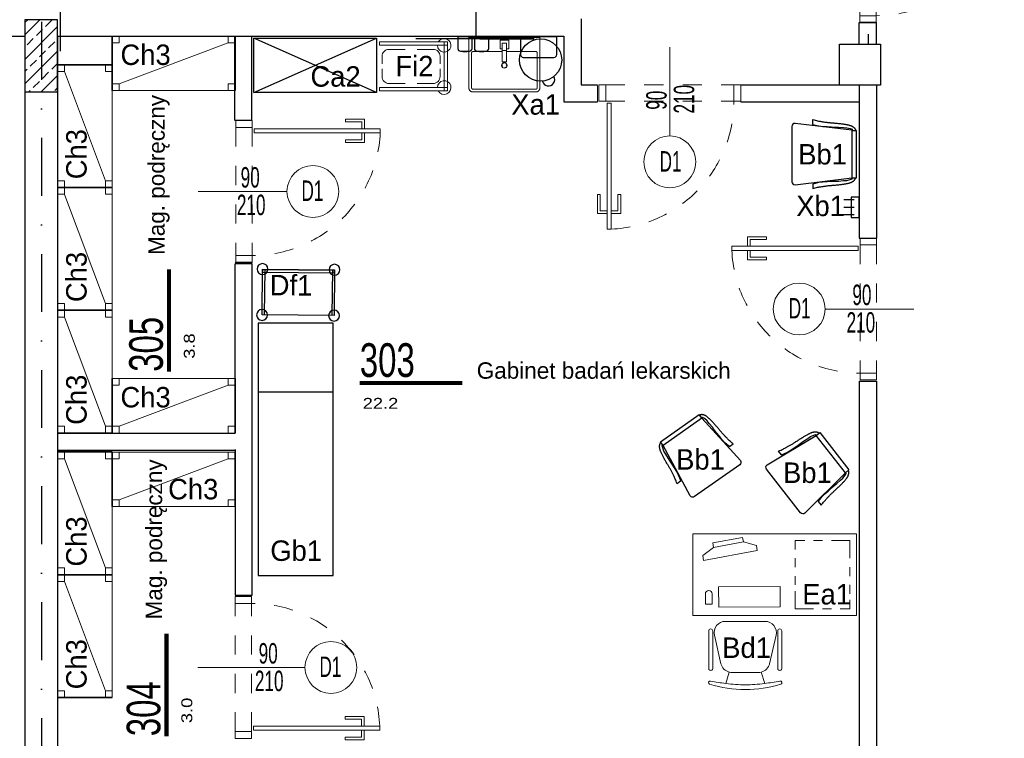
# Model space of a CAD drawing. Header units: millimetres. Extents: x 14495 to 271441, y -21035 to 2232.
# Tile 60 of 227: x 86234 to 86956, y -7277 to -6750. Entities that reach past the tile are written whole.
import ezdxf
from ezdxf.enums import TextEntityAlignment as Align

# ---------------------------------------------------------------- set-up
doc = ezdxf.new("R2010")
doc.units = ezdxf.units.MM
doc.linetypes.add('DASHDOT', pattern=[1, 0.5, -0.25, 0, -0.25])
doc.linetypes.add('DASHED', pattern=[28.222222, 14.111111, -14.111111])
for name, color, linetype in [('-- TECH  SYMBOLE', 1, 'Continuous'), ('-- TECH WYPOSAŻENIE', 2, 'Continuous'), ('_1_cienkie', 251, 'Continuous'), ('A-POW-NR', 1, 'Continuous'), ('A_OSIE', 252, 'DASHDOT'), ('A_PROJEKTOWANE', 3, 'Continuous'), ('A_SC_DZIAlOWE', 4, 'Continuous'), ('sciany projektowane', 3, 'Continuous'), ('TECH Meble', 1, 'Continuous'), ('TECH Sprzęt', 1, 'Continuous'), ('TECH Wyp.drobne', 1, 'Continuous')]:
    doc.layers.add(name, color=color, linetype=linetype)
doc.layers.add('A-POW', color=2, linetype='Continuous', plot=False)
for name, color, linetype, lineweight in [('A_L_CIENKA', 251, 'Continuous', 5), ('A_Stolarka_drzwi', 1, 'Continuous', 9), ('K_zelbet_2', 40, 'Continuous', 35), ('M_drzwi', 1, 'Continuous', 5), ('Q-SPCQ', 2, 'Continuous', 9), ('TECH Wyp-meble', 1, 'Continuous', 15), ('TECH Wyp-sanitar', 8, 'Continuous', 30)]:
    doc.layers.add(name, color=color, linetype=linetype, lineweight=lineweight)
doc.styles.add('arial-tab', font='arial.ttf')
doc.styles.add('ARIAL1_2', font='arial.ttf', dxfattribs={"width": 1.2})
doc.styles.add('arialce', font='ARIALN.TTF')
doc.styles.add('cent', font='swissel.ttf')
doc.styles.add('cg', font='GOTHIC.TTF')
doc.styles.add('ROMANS', font='romans', dxfattribs={"width": 0.6})
doc.styles.add('switz721ltexbt', font='swissel.ttf')

# ---------------------------------------------------------------- blocks, each defined once
blk = doc.blocks.new('Umywalka ceramiczna prostokątna - Umywalka nablatowa 60x45-V4-PW_K0')
at = {"layer": 'Q-SPCQ'}
for p, q in [((-13.5, 39.5), (-13.5, 2.5)), ((-11.5, 13.82), (-11.5, 39.5)), ((35.5, 42.5), (-10.5, 42.5)), ((-10.5, 40.5), (35.5, 40.5)), ((36.5, 39.5), (36.5, 13.82)), ((38.5, 2.5), (38.5, 39.5)), ((14, 20.41), (11, 20.41)), ((11, 20.41), (11, 18.11)), ((14, 20.41), (11, 20.41)), ((11, 12.15), (11, 18.11)), ((14, 18.11), (14, 20.41)), ((14, 18.11), (14, 12.15)), ((11, 12.82), (-10.5, 12.82)), ((9.32, 10.62), (9.32, 4.66)), ((11, 10.81), (9.51, 10.81)), ((11, 8.65), (11, 12.15)), ((14, 12.15), (11, 12.15)), ((11, 6.65), (11, 8.65)), ((35.5, 12.82), (14, 12.82)), ((14, 12.15), (14, 8.65)), ((15.46, 10.81), (14, 10.81)), ((14, 8.65), (14, 6.65)), ((15.65, 4.66), (15.65, 10.62)), ((-13.5, 2.5), (38.5, 2.5)), ((9.47, 4.51), (15.5, 4.51)), ((14, 6.65), (11, 6.65))]:
    blk.add_line(p, q, dxfattribs=at)
at = {"layer": 'Q-SPCQ', "flags": 128}
for points in [[(-10.5, 42.5), (-10.62, 42.5), (-10.74, 42.49), (-10.86, 42.48), (-10.98, 42.46), (-11.1, 42.44), (-11.21, 42.41), (-11.33, 42.38), (-11.44, 42.35), (-11.56, 42.31), (-11.67, 42.26), (-11.78, 42.21), (-11.89, 42.16), (-11.99, 42.1), (-12.09, 42.04), (-12.19, 41.98), (-12.29, 41.91), (-12.39, 41.83), (-12.48, 41.76), (-12.57, 41.67), (-12.65, 41.59), (-12.73, 41.5), (-12.81, 41.41), (-12.89, 41.32), (-12.96, 41.22), (-13.02, 41.12), (-13.09, 41.02), (-13.15, 40.91), (-13.2, 40.81), (-13.25, 40.7), (-13.3, 40.59), (-13.34, 40.47), (-13.37, 40.36), (-13.41, 40.24), (-13.43, 40.13), (-13.46, 40.01), (-13.47, 39.89), (-13.49, 39.77), (-13.5, 39.65), (-13.5, 39.53), (-13.5, 39.5)], [(-11.5, 39.5), (-11.5, 39.54), (-11.5, 39.58), (-11.49, 39.62), (-11.49, 39.66), (-11.48, 39.7), (-11.47, 39.74), (-11.46, 39.78), (-11.45, 39.81), (-11.44, 39.85), (-11.42, 39.89), (-11.4, 39.93), (-11.39, 39.96), (-11.37, 40), (-11.35, 40.03), (-11.33, 40.06), (-11.3, 40.1), (-11.28, 40.13), (-11.25, 40.16), (-11.22, 40.19), (-11.2, 40.22), (-11.17, 40.24), (-11.14, 40.27), (-11.11, 40.3), (-11.07, 40.32), (-11.04, 40.34), (-11.01, 40.36), (-10.97, 40.38), (-10.94, 40.4), (-10.9, 40.42), (-10.86, 40.43), (-10.82, 40.45), (-10.79, 40.46), (-10.75, 40.47), (-10.71, 40.48), (-10.67, 40.49), (-10.63, 40.49), (-10.59, 40.5), (-10.55, 40.5), (-10.51, 40.5), (-10.5, 40.5)], [(-11.49, 39.63), (-11.5, 39.59), (-11.5, 39.55), (-11.5, 39.51), (-11.5, 39.5)], [(-11.1, 40.3), (-11.13, 40.28), (-11.16, 40.25), (-11.19, 40.22), (-11.22, 40.2), (-11.24, 40.17)], [(-10.5, 40.5), (-10.54, 40.5), (-10.58, 40.5), (-10.62, 40.49), (-10.66, 40.49)], [(38.5, 39.5), (38.5, 39.62), (38.49, 39.74), (38.48, 39.86), (38.46, 39.98), (38.44, 40.1), (38.41, 40.21), (38.38, 40.33), (38.35, 40.44), (38.31, 40.56), (38.26, 40.67), (38.21, 40.78), (38.16, 40.89), (38.1, 40.99), (38.04, 41.09), (37.98, 41.19), (37.91, 41.29), (37.83, 41.39), (37.76, 41.48), (37.67, 41.57), (37.59, 41.65), (37.5, 41.73), (37.41, 41.81), (37.32, 41.89), (37.22, 41.96), (37.12, 42.02), (37.02, 42.09), (36.91, 42.15), (36.81, 42.2), (36.7, 42.25), (36.59, 42.3), (36.47, 42.34), (36.36, 42.37), (36.24, 42.41), (36.13, 42.43), (36.01, 42.46), (35.89, 42.47), (35.77, 42.49), (35.65, 42.5), (35.53, 42.5), (35.5, 42.5)], [(35.63, 40.49), (35.59, 40.5), (35.55, 40.5), (35.51, 40.5), (35.5, 40.5)], [(35.5, 40.5), (35.54, 40.5), (35.58, 40.5), (35.62, 40.49), (35.66, 40.49), (35.7, 40.48), (35.74, 40.47), (35.78, 40.46), (35.81, 40.45), (35.85, 40.44), (35.89, 40.42), (35.93, 40.4), (35.96, 40.39), (36, 40.37), (36.03, 40.35), (36.06, 40.33), (36.1, 40.3), (36.13, 40.28), (36.16, 40.25), (36.19, 40.22), (36.22, 40.2), (36.24, 40.17), (36.27, 40.14), (36.3, 40.11), (36.32, 40.07), (36.34, 40.04), (36.36, 40.01), (36.38, 39.97), (36.4, 39.94), (36.42, 39.9), (36.43, 39.86), (36.45, 39.82), (36.46, 39.79), (36.47, 39.75), (36.48, 39.71), (36.49, 39.67), (36.49, 39.63), (36.5, 39.59), (36.5, 39.55), (36.5, 39.51), (36.5, 39.5)], [(36.3, 40.1), (36.28, 40.13), (36.25, 40.16), (36.22, 40.19), (36.2, 40.22), (36.17, 40.24)], [(36.5, 39.5), (36.5, 39.54), (36.5, 39.58), (36.49, 39.62), (36.49, 39.66)], [(-11.5, 13.82), (-11.5, 13.78), (-11.5, 13.74), (-11.49, 13.7), (-11.49, 13.66)], [(-10.5, 12.82), (-10.54, 12.82), (-10.58, 12.82), (-10.62, 12.82), (-10.66, 12.83), (-10.7, 12.84), (-10.74, 12.85), (-10.78, 12.86), (-10.81, 12.87), (-10.85, 12.88), (-10.89, 12.9), (-10.93, 12.91), (-10.96, 12.93), (-11, 12.95), (-11.03, 12.97), (-11.06, 12.99), (-11.1, 13.02), (-11.13, 13.04), (-11.16, 13.07), (-11.19, 13.09), (-11.22, 13.12), (-11.24, 13.15), (-11.27, 13.18), (-11.3, 13.21), (-11.32, 13.24), (-11.34, 13.28), (-11.36, 13.31), (-11.38, 13.35), (-11.4, 13.38), (-11.42, 13.42), (-11.43, 13.45), (-11.45, 13.49), (-11.46, 13.53), (-11.47, 13.57), (-11.48, 13.61), (-11.49, 13.65), (-11.49, 13.69), (-11.5, 13.73), (-11.5, 13.77), (-11.5, 13.81), (-11.5, 13.82)], [(-11.3, 13.22), (-11.28, 13.19), (-11.25, 13.16), (-11.22, 13.13), (-11.2, 13.1), (-11.17, 13.07)], [(-10.63, 12.83), (-10.59, 12.82), (-10.55, 12.82), (-10.51, 12.82), (-10.5, 12.82)], [(36.5, 13.82), (36.5, 13.78), (36.5, 13.74), (36.49, 13.7), (36.49, 13.66), (36.48, 13.62), (36.47, 13.58), (36.46, 13.54), (36.45, 13.5), (36.44, 13.46), (36.42, 13.43), (36.4, 13.39), (36.39, 13.36), (36.37, 13.32), (36.35, 13.29), (36.33, 13.25), (36.3, 13.22), (36.28, 13.19), (36.25, 13.16), (36.22, 13.13), (36.2, 13.1), (36.17, 13.07), (36.14, 13.05), (36.11, 13.02), (36.07, 13), (36.04, 12.98), (36.01, 12.95), (35.97, 12.94), (35.94, 12.92), (35.9, 12.9), (35.86, 12.89), (35.82, 12.87), (35.79, 12.86), (35.75, 12.85), (35.71, 12.84), (35.67, 12.83), (35.63, 12.83), (35.59, 12.82), (35.55, 12.82), (35.51, 12.82), (35.5, 12.82)], [(35.5, 12.82), (35.54, 12.82), (35.58, 12.82), (35.62, 12.82), (35.66, 12.83)], [(36.1, 13.02), (36.13, 13.04), (36.16, 13.07), (36.19, 13.09), (36.22, 13.12), (36.24, 13.15)], [(36.49, 13.69), (36.5, 13.73), (36.5, 13.77), (36.5, 13.81), (36.5, 13.82)]]:
    blk.add_lwpolyline(points, dxfattribs=at)
at = {"layer": 'Q-SPCQ'}
for centre, radius, start, end in [((12.5, 23), 2, 0, 180), ((12.5, 23), 2, 180, 360), ((12.5, 23), 1.82, 165.15778, 180), ((12.5, 23), 1.82, 180, 191.34075), ((12.5, 23), 1.63, 175.36727, 180), ((12.5, 23), 1.63, 175.36727, 180), ((12.5, 23), 1.63, 180, 198.62064), ((12.5, 23), 1.63, 180, 198.62064), ((12.5, 23), 1.82, 208.98332, 219.73377), ((12.5, 23), 1.82, 95.84531, 146.66266), ((12.5, 23), 1.63, 216.87489, 225), ((12.5, 23), 1.63, 216.87489, 225), ((12.5, 23), 1.82, 225, 229.4056), ((12.5, 23), 1.82, 85.13096, 94.18327), ((12.5, 23), 1.82, 275.84531, 326.66266), ((12.5, 23), 1.82, 52.75928, 62.71908), ((12.5, 23), 1.63, 36.87489, 45), ((12.5, 23), 1.63, 36.87489, 45), ((12.5, 23), 1.82, 45, 49.4056), ((12.5, 23), 1.82, 28.98332, 39.73377), ((12.5, 23), 1.63, 0, 18.62064), ((12.5, 23), 1.63, 0, 18.62064), ((12.5, 23), 1.63, 355.36727, 360), ((12.5, 23), 1.63, 355.36727, 360), ((12.5, 23), 1.82, 345.15778, 360), ((12.5, 23), 1.82, 0, 11.34075), ((12.5, 23), 1.82, 232.75928, 242.71908), ((12.5, 23), 1.82, 265.13096, 274.18327), ((9.51, 10.62), 0.187, 90, 180), ((9.51, 10.62), 0.187, 120, 150), ((9.51, 10.62), 0.187, 120, 150), ((9.51, 10.62), 0.187, 120, 150), ((15.46, 10.62), 0.187, 0, 90), ((15.46, 10.62), 0.187, 30, 60), ((15.46, 10.62), 0.187, 30, 60), ((15.46, 10.62), 0.187, 30, 60), ((9.47, 4.66), 0.149, 180, 270), ((15.5, 4.66), 0.149, 270, 360)]:
    blk.add_arc(centre, radius, start, end, dxfattribs=at)
blk = doc.blocks.new('DRZWI Z OSCIEZNICA NIEOKALAJACA 90')
at = {"linetype": 'DASHED'}
for p, q in [((-12, 5), (-12, 99)), ((0, 5), (0, 99))]:
    blk.add_line(p, q, dxfattribs=at)
at = {"ltscale": 0.05}
blk.add_line((-39.5, 52), (25.59, 52), dxfattribs=at)
for points in [[(-12, 99), (-12, 104), (0, 104), (0, 99)], [(93.91, 9.01), (1.43, 9.01), (1.43, 6.01), (93.91, 6.01)], [(-12, 0), (-12, 5), (0, 5), (0, 0)]]:
    blk.add_lwpolyline(points, close=True)
for points in [[(82.48, 9.01), (82.48, 16.01), (68.48, 16.01), (68.48, 14.01), (80.48, 14.01), (80.48, 9.01)], [(82.48, 6.01), (82.48, -0.99), (68.48, -0.99), (68.48, 1.01), (80.48, 1.01), (80.48, 6.01)]]:
    blk.add_lwpolyline(points)
at = {"linetype": 'DASHED'}
blk.add_arc((0, 5), 94, 2.44751, 90, dxfattribs=at)
blk = doc.blocks.new('SSCVCFDSS')
blk.add_line((0, 50.02), (0, 0))
blk.add_circle((0, -19), 19)
at = {"style": 'ROMANS', "text_generation_flag": 4, "width": 0.6}
blk.add_attdef('FD1-8', text='', height=13, rotation=270, dxfattribs=at).set_placement((6.15, 55.19), align=Align.RIGHT)
for tag, p in [('90', (-8.71, 25.47)), ('200', (8.16, 25.47))]:
    blk.add_attdef(tag, text='', height=13, rotation=270, dxfattribs=at).set_placement(p, align=Align.MIDDLE)
blk.add_attdef('AL6C', text='', height=13, dxfattribs=at).set_placement((-0.56, -18.64), align=Align.MIDDLE)
blk = doc.blocks.new('POW')
at = {"const_width": 5}
blk.add_lwpolyline([(125.3, 0), (0, 0)], dxfattribs=at)
at = {"style": 'switz721ltexbt'}
blk.add_attdef('001', (-1.8, 12.3), '', height=41.2, dxfattribs=at)
blk = doc.blocks.new('regał 90x40')
at = {"color": 2, "lineweight": 15}
for p, q in [((0, 0), (-90.05, 0)), ((-85.05, -35), (-5.05, -5)), ((-90.05, -40), (0, -40))]:
    blk.add_line(p, q, dxfattribs=at)
at = {"color": 2}
for p, q in [((-90.05, 0), (-90.05, -40)), ((-90.05, -40), (-90.05, 0)), ((-90.05, 0), (-90.05, -40)), ((0, -40), (0, 0)), ((0, 0), (0, -40)), ((0, -40), (0, 0)), ((0, 0), (0, -40))]:
    blk.add_line(p, q, dxfattribs=at)
at = {"color": 2, "lineweight": 15}
for points in [[(-85.05, 0), (-85.05, -5), (-90.05, -5), (-90.05, 0)], [(-5, 0), (-5, -5), (0, -5), (0, 0)], [(-85.05, -40), (-85.05, -35), (-90.05, -35), (-90.05, -40)], [(-5, -40), (-5, -35), (0, -35), (0, -40)]]:
    blk.add_lwpolyline(points, close=True, dxfattribs=at)
blk = doc.blocks.new('stelaż_do_worków-1')
at = {"color": 1, "lineweight": 0}
for points in [[(0, 15.5), (0, 18), (-50, 18), (-50, 15.5)], [(0, 18), (-2.5, 18), (-2.5, -18), (0, -18)], [(0, -18), (0, -15.5), (-50, -15.5), (-50, -18)]]:
    blk.add_lwpolyline(points, close=True, dxfattribs=at)
at = {"color": 251, "linetype": 'Continuous', "lineweight": 13, "ltscale": 0.5}
for points in [[(-31.2, 12.5), (-43, 12.5, 0.414214), (-48, 7.5), (-48, 1.85)], [(-22.3, 12.5), (-10.5, 12.5, -0.414214), (-5.5, 7.5), (-5.5, 1.85)], [(-48, -1.85), (-48, -7.5, 0.414214), (-43, -12.5), (-31.2, -12.5)], [(-5.5, -1.85), (-5.5, -7.5, -0.414214), (-10.5, -12.5), (-22.3, -12.5)]]:
    blk.add_lwpolyline(points, format="xyb", dxfattribs=at)
at = {"color": 1, "lineweight": 15}
for centre, start, end in [((-2.5, 15.5), 180, 150), ((-2.5, -15.5), 210, 180)]:
    blk.add_arc(centre, 5, start, end, dxfattribs=at)
blk = doc.blocks.new('BIUR_LEK_75-120_monit')
at = {"color": 252, "lineweight": 18}
for p, q in [((72.81, 12.19), (112.13, 19.54)), ((112.82, 15.88), (104.9, 10.13)), ((112.13, 19.54), (112.82, 15.88)), ((73.5, 8.53), (72.81, 12.19)), ((82.95, 6.03), (73.5, 8.53)), ((104.9, 10.13), (82.95, 6.03)), ((82.95, 6.03), (104.9, 10.13)), ((104.9, 10.13), (105.53, 6.76)), ((83.59, 2.65), (82.95, 6.03)), ((105.53, 6.76), (83.59, 2.65))]:
    blk.add_line(p, q, dxfattribs=at)
at = {"color": 2, "linetype": 'Continuous'}
blk.add_lwpolyline([(0, 0), (120, 0), (120, 60), (0, 60)], close=True, dxfattribs=at)
at = {"color": 1, "linetype": 'Continuous', "lineweight": 13, "ltscale": 5}
for points in [[(12, 55), (5, 55), (5, 48.5)], [(25, 55), (18.5, 55)], [(45, 42), (45, 55), (31.5, 55)], [(5, 44), (5, 37.5)], [(45, 44), (45, 50.5)], [(45, 31), (45, 37.5)], [(5, 31), (5, 24.5)], [(45, 18), (45, 24.5)], [(5, 18), (5, 5), (18.5, 5)], [(38, 5), (45, 5), (45, 11.5)], [(25, 5), (31.5, 5)]]:
    blk.add_lwpolyline(points, dxfattribs=at)
at = {"color": 252, "lineweight": 18}
blk.add_lwpolyline([(56.1, 53.72), (101.1, 53.93), (101.17, 38.93), (56.17, 38.72)], close=True, dxfattribs=at)
blk.add_lwpolyline([(110.83, 51.65), (105.83, 51.63), (105.86, 44.13, 0.414214), (108.37, 41.64), (108.37, 41.64, 0.414214), (110.86, 44.16)], format="xyb", close=True, dxfattribs=at)
blk = doc.blocks.new('FOTEL do BIURKA')
at = {"color": 2}
for p, q in [((-14.27, 8.03), (-11.71, -0.26)), ((14.27, 8.03), (11.71, -0.26)), ((0, 0), (-9.66, 0)), ((0, 0), (9.66, 0)), ((-17.78, -6.45), (-22.62, -27.28)), ((17.78, -6.45), (22.62, -27.28)), ((-14.51, -37.5), (0, -37.5)), ((14.51, -37.5), (0, -37.5))]:
    blk.add_line(p, q, dxfattribs=at)
at = {"color": 2, "ltscale": 0.7}
for p, q in [((-26.79, -2.94), (-26.79, -30.47)), ((-23.79, -2.94), (-23.79, -30.47)), ((23.79, -2.94), (23.79, -30.47)), ((26.79, -2.94), (26.79, -30.47))]:
    blk.add_line(p, q, dxfattribs=at)
at = {"color": 2}
for centre, radius, start, end in [((-25.71, 7.51), 1.21, 108.30821, 283.36846), ((-1.1, -70.52), 83.02, 89.23757, 107.51139), ((3.38, -145.12), 154.17, 96.57577, 100.77002), ((0, -91.36), 100.41, 90, 98.0662), ((1.1, -70.52), 83.02, 72.48861, 90.76243), ((0, -91.36), 100.41, 81.9338, 90), ((-3.38, -145.12), 154.17, 79.22998, 83.42423), ((25.71, 7.51), 1.21, 256.63154, 71.69179), ((-9.66, -8.33), 8.33, 90, 103.30317), ((9.66, -8.33), 8.33, 76.69683, 90), ((-9.66, -8.33), 8.33, 104.2415, 166.90676), ((9.66, -8.33), 8.33, 13.09324, 75.7585), ((-14.51, -29.17), 8.33, 166.90676, 270), ((14.51, -29.17), 8.33, 270, 13.09324)]:
    blk.add_arc(centre, radius, start, end, dxfattribs=at)
at = {"color": 2, "ltscale": 0.7}
for centre, start, end in [((-25.29, -2.94), 360, 180), ((-25.29, -2.94), 360, 180), ((25.29, -2.94), 0, 180), ((25.29, -2.94), 0, 180), ((-25.29, -30.47), 180, 360), ((25.29, -30.47), 180, 0)]:
    blk.add_arc(centre, 1.5, start, end, dxfattribs=at)
blk = doc.blocks.new('krzesło')
at = {"color": 2, "ltscale": 0.1}
for p, q in [((3392.04, -4348.28), (3397.14, -4389.9)), ((3434.79, -4346.03), (3394.29, -4346.03)), ((3431.95, -4389.9), (3437.04, -4348.28)), ((3392.77, -4361.22), (3389.26, -4361.22)), ((3436.3, -4361.22), (3439.81, -4361.22)), ((3431.94, -4389.9), (3397.13, -4389.9)), ((3397.13, -4389.9), (3397.13, -4393.28)), ((3397.13, -4393.28), (3431.94, -4393.28)), ((3431.94, -4389.9), (3431.94, -4393.28))]:
    blk.add_line(p, q, dxfattribs=at)
for points in [[(3389.26, -4361.22), (3389.54, -4362.19), (3389.78, -4363.08), (3389.98, -4363.91), (3390.15, -4364.67), (3390.28, -4365.37), (3390.4, -4366.04), (3390.5, -4366.66), (3390.6, -4367.26), (3390.69, -4367.84), (3390.78, -4368.4), (3390.86, -4368.95), (3390.95, -4369.49), (3391.03, -4370.02), (3391.1, -4370.55), (3391.18, -4371.08), (3391.25, -4371.61), (3391.31, -4372.14), (3391.37, -4372.68), (3391.43, -4373.22), (3391.49, -4373.78), (3391.54, -4374.34), (3391.59, -4374.91), (3391.64, -4375.49), (3391.69, -4376.09), (3391.74, -4376.69), (3391.79, -4377.31), (3391.85, -4377.94), (3391.9, -4378.57), (3391.96, -4379.2), (3392.01, -4379.83), (3392.07, -4380.46), (3392.14, -4381.08), (3392.21, -4381.69), (3392.28, -4382.3), (3392.36, -4382.89), (3392.44, -4383.46), (3392.52, -4384.01), (3392.6, -4384.54), (3392.68, -4385.05), (3392.77, -4385.53), (3392.85, -4385.99), (3392.93, -4386.42), (3393.02, -4386.82), (3393.11, -4387.2), (3393.2, -4387.56), (3393.29, -4387.91), (3393.38, -4388.24), (3393.48, -4388.55), (3393.58, -4388.85), (3393.69, -4389.15), (3393.8, -4389.43), (3393.92, -4389.7), (3394.04, -4389.96), (3394.17, -4390.21), (3394.3, -4390.44), (3394.44, -4390.67), (3394.59, -4390.89), (3394.74, -4391.09), (3394.89, -4391.28), (3395.05, -4391.46), (3395.21, -4391.63), (3395.37, -4391.78), (3395.53, -4391.92), (3395.69, -4392.04), (3395.85, -4392.15), (3396.01, -4392.24), (3396.17, -4392.33), (3396.34, -4392.41), (3396.52, -4392.48), (3396.71, -4392.56), (3396.91, -4392.63), (3397.13, -4392.72)], [(3392.77, -4361.22), (3393.3, -4363.36), (3393.84, -4365.76), (3394.24, -4368.59), (3394.38, -4371.7), (3394.64, -4375.1), (3394.78, -4377.64), (3394.78, -4380.04), (3395.05, -4383.72), (3395.18, -4386.12), (3395.85, -4388.67), (3396.39, -4390.08), (3397.13, -4390.47)], [(3436.3, -4361.22), (3435.77, -4363.36), (3435.23, -4365.76), (3434.83, -4368.59), (3434.69, -4371.7), (3434.43, -4375.1), (3434.29, -4377.64), (3434.29, -4380.04), (3434.02, -4383.72), (3433.89, -4386.12), (3433.22, -4388.67), (3432.68, -4390.08), (3431.94, -4390.47)], [(3439.81, -4361.22), (3439.53, -4362.19), (3439.29, -4363.08), (3439.09, -4363.91), (3438.92, -4364.67), (3438.79, -4365.37), (3438.67, -4366.04), (3438.57, -4366.66), (3438.47, -4367.26), (3438.38, -4367.84), (3438.29, -4368.4), (3438.21, -4368.95), (3438.12, -4369.49), (3438.04, -4370.02), (3437.97, -4370.55), (3437.89, -4371.08), (3437.82, -4371.61), (3437.76, -4372.14), (3437.7, -4372.68), (3437.64, -4373.22), (3437.58, -4373.78), (3437.53, -4374.34), (3437.48, -4374.91), (3437.43, -4375.49), (3437.38, -4376.09), (3437.33, -4376.69), (3437.27, -4377.31), (3437.22, -4377.94), (3437.17, -4378.57), (3437.11, -4379.2), (3437.06, -4379.83), (3436.99, -4380.46), (3436.93, -4381.08), (3436.86, -4381.69), (3436.79, -4382.3), (3436.71, -4382.89), (3436.63, -4383.46), (3436.55, -4384.01), (3436.47, -4384.54), (3436.39, -4385.05), (3436.3, -4385.53), (3436.22, -4385.99), (3436.14, -4386.42), (3436.05, -4386.82), (3435.96, -4387.2), (3435.87, -4387.56), (3435.78, -4387.91), (3435.69, -4388.24), (3435.59, -4388.55), (3435.49, -4388.85), (3435.38, -4389.15), (3435.27, -4389.43), (3435.15, -4389.7), (3435.03, -4389.96), (3434.9, -4390.21), (3434.77, -4390.44), (3434.63, -4390.67), (3434.48, -4390.89), (3434.33, -4391.09), (3434.18, -4391.28), (3434.02, -4391.46), (3433.86, -4391.63), (3433.7, -4391.78), (3433.54, -4391.92), (3433.38, -4392.04), (3433.22, -4392.15), (3433.06, -4392.24), (3432.9, -4392.33), (3432.73, -4392.41), (3432.55, -4392.48), (3432.36, -4392.56), (3432.16, -4392.63), (3431.94, -4392.72)]]:
    blk.add_lwpolyline(points, dxfattribs=at)
for centre, start, end in [((3394.29, -4348.28), 90, 180), ((3434.79, -4348.28), 0, 90)]:
    blk.add_arc(centre, 2.25, start, end, dxfattribs=at)
blk = doc.blocks.new('krzesełko')
at = {"layer": 'TECH Meble'}
blk.add_blockref('krzesło', (-3414.54, 4393.28), dxfattribs=at)
blk = doc.blocks.new('wózek pod aparat.')
at = {"layer": '-- TECH WYPOSAŻENIE', "color": 1}
for p, q in [((-24.8, 0), (-24.8, 33.6)), ((24.8, 0), (24.8, 33.6))]:
    blk.add_line(p, q, dxfattribs=at)
for points in [[(-26.4, 33.6), (-26.4, 0), (26.4, 0), (26.4, 33.6)], [(-26.4, 0.62), (-26.4, 2.22), (26.4, 2.22), (26.4, 0.62)]]:
    blk.add_lwpolyline(points, close=True, dxfattribs=at)
for centre in [(-26.4, 33.6), (26.4, 33.6), (-26.4, 0), (26.4, 0)]:
    blk.add_circle(centre, 4, dxfattribs=at)
blk = doc.blocks.new('wieszak krótki')
at = {"color": 2, "linetype": 'Continuous'}
for p, q in [((-1.58, 19.5), (-9.16, 19.5)), ((-1.58, 14), (-9.16, 14)), ((-1.58, 8.5), (-9.16, 8.5))]:
    blk.add_line(p, q, dxfattribs=at)
blk.add_lwpolyline([(-3.68, 6.5), (-3.68, 21.5), (2.21, 21.5), (2.21, 6.5)], close=True, dxfattribs=at)

msp = doc.modelspace()

# ---------------------------------------------------------------- hatches: boundary and pattern name
at = {"layer": 'K_zelbet_2', "linetype": 'Continuous', "lineweight": 13}
h = msp.add_hatch(dxfattribs=at)
h.set_pattern_fill('ANSI33', color=252, scale=2)
h.set_pattern_definition([(45, (86690.532, -8481.734), (-8.98026, 8.98026), []), (45, (86699.512, -8481.734), (-8.98026, 8.98026), [6.35, -3.175])])
h.paths.add_polyline_path([(86237.53, -6803.37), (86261.53, -6803.37), (86261.53, -6750.37), (86237.53, -6750.37)])

# ---------------------------------------------------------------- linework, layer by layer
at = {"layer": '-- TECH WYPOSAŻENIE', "color": 1}
for p, q in [((86495.4, -6803.88), (86405.4, -6763.88)), ((86405.4, -6803.88), (86495.4, -6763.88))]:
    msp.add_line(p, q, dxfattribs=at)
at = {"layer": '_1_cienkie'}
for p, q in [((86263.78, -6773.37), (86263.78, -6712.87)), ((86261.53, -6762.37), (86261.53, -6782.37)), ((86573.79, -6764.37), (86524.29, -6764.37))]:
    msp.add_line(p, q, dxfattribs=at)
at = {"layer": 'A_OSIE', "ltscale": 85}
msp.add_line((86249.79, -4964.93), (86249.79, -7648.79), dxfattribs=at)
at = {"layer": 'A_PROJEKTOWANE'}
for p, q in [((86568.29, -6245.87), (86568.29, -6762.37)), ((86121.65, -6762.37), (86237.53, -6762.37)), ((86237.53, -6762.37), (86237.53, -7319.72)), ((86261.53, -6762.37), (86261.53, -7295.87)), ((86261.53, -6762.37), (86580.29, -6762.37)), ((86237.53, -6803.37), (86261.53, -6803.37))]:
    msp.add_line(p, q, dxfattribs=at)
msp.add_lwpolyline([(86237.53, -6803.37), (86261.53, -6803.37), (86261.53, -6750.37), (86237.53, -6750.37)], close=True, dxfattribs=at)
msp.add_lwpolyline([(86834.79, -6768.37), (86864.79, -6768.37), (86864.79, -6798.37), (86834.79, -6798.37), (86834.79, -6768.37)], dxfattribs=at)
at = {"layer": 'A_SC_DZIAlOWE'}
for p, q in [((86645.29, -6749.87), (86645.29, -6798.07)), ((86849.29, -6752.45), (86861.65, -6752.45)), ((86849.29, -6768.37), (86849.29, -6752.45)), ((86861.79, -6752.45), (86849.65, -6752.45)), ((86861.79, -6768.37), (86861.79, -6752.45)), ((86391.55, -6824.37), (86391.55, -6762.37)), ((86404.05, -6824.37), (86404.05, -6762.37)), ((86580.29, -6762.37), (86632.79, -6762.37)), ((86580.29, -6762.37), (86632.79, -6762.37)), ((86632.79, -6762.37), (86632.79, -6810.57)), ((86855.87, -6761.11), (86855.87, -6768.37)), ((86849.29, -6768.37), (86849.29, -6764.37)), ((86645.29, -6798.07), (86657.35, -6798.07)), ((86762.35, -6798.07), (86837.79, -6798.07)), ((86849.29, -6798.37), (86849.29, -6910.57)), ((86861.79, -6798.37), (86861.79, -6910.57)), ((86632.79, -6810.57), (86657.35, -6810.57)), ((86762.35, -6810.57), (86849.29, -6810.57)), ((86404.15, -6824.37), (86391.65, -6824.37)), ((86404.15, -6824.37), (86392, -6824.37)), ((86849.29, -6910.57), (86861.79, -6910.57)), ((86391.79, -6928.37), (86404.15, -6928.37)), ((86391.79, -6928.37), (86404.15, -6928.37)), ((86404.29, -6928.37), (86392.15, -6928.37)), ((86404.29, -6928.37), (86392.15, -6928.37)), ((86404.18, -6929.37), (86391.65, -6929.37)), ((86404.18, -6929.37), (86391.65, -6929.37)), ((86391.7, -7053.54), (86391.68, -6929.37)), ((86404.22, -7172.47), (86404.18, -6929.37)), ((86849.29, -7015.57), (86861.79, -7015.57)), ((86849.29, -7015.57), (86849.29, -7016.94)), ((86849.29, -7015.57), (86861.79, -7015.57)), ((86849.29, -7015.57), (86849.29, -7295.72)), ((86861.79, -7015.57), (86861.79, -7295.72)), ((86261.79, -7053.54), (86391.7, -7053.54)), ((86261.79, -7066.04), (86391.7, -7066.04)), ((86391.7, -7065.54), (86391.72, -7172.47)), ((86391.72, -7172.47), (86404.22, -7172.47))]:
    msp.add_line(p, q, dxfattribs=at)
at = {"layer": 'sciany projektowane', "color": 4, "lineweight": 0}
for p, q in [((86657.35, -6798.57), (86657.35, -6810.57)), ((86657.35, -6810.57), (86657.35, -6798.57)), ((86762.35, -6810.57), (86762.35, -6798.07))]:
    msp.add_line(p, q, dxfattribs=at)
at = {"layer": 'TECH Meble', "color": 2}
msp.add_lwpolyline([(86405.4, -6763.88), (86495.4, -6763.88), (86495.4, -6803.88), (86405.4, -6803.88)], close=True, dxfattribs=at)
at = {"layer": 'TECH Wyp-meble', "color": 1, "lineweight": -3}
msp.add_line((86463.65, -7023.6), (86408.65, -7023.6), dxfattribs=at)
at = {"layer": 'TECH Wyp-meble', "color": 2, "lineweight": -3}
msp.add_lwpolyline([(86408.65, -6973), (86408.65, -7158), (86463.65, -7158), (86463.65, -6973)], close=True, dxfattribs=at)
at = {"layer": 'TECH Wyp.drobne', "color": 1}
for points in [[(86556.95, -6773.49), (86563.45, -6773.49, 0.414214), (86565.45, -6771.49), (86565.46, -6762.99), (86554.96, -6762.99), (86554.95, -6771.49, 0.414214)], [(86569.16, -6773.49), (86575.66, -6773.49, 0.414214), (86577.66, -6771.49), (86577.66, -6762.99), (86567.16, -6762.99), (86567.16, -6771.49, 0.414214)], [(86602.95, -6778.01), (86625.45, -6778.01, 0.414214), (86627.45, -6776.01), (86627.45, -6763.01), (86600.95, -6763), (86600.95, -6776, 0.414214)]]:
    msp.add_lwpolyline(points, format="xyb", close=True, dxfattribs=at)
at = {"layer": 'TECH Wyp.drobne', "color": 1, "const_width": 2}
msp.add_lwpolyline([(86570.95, -6763.99), (86610.95, -6764.01)], dxfattribs=at)
at = {"layer": 'TECH Wyp.drobne', "color": 1}
for points in [[(86558.65, -6773.49), (86561.75, -6773.49), (86561.75, -6774.04), (86558.65, -6774.04)], [(86570.86, -6773.49), (86573.96, -6773.49), (86573.96, -6774.04), (86570.86, -6774.04)]]:
    msp.add_lwpolyline(points, close=True, dxfattribs=at)
msp.add_circle((86615.66, -6779.93), 15.5, dxfattribs=at)
msp.add_arc((86621.44, -6794.32), 4.56, 193.41842, 30.32485, dxfattribs=at)

# ---------------------------------------------------------------- block references
at = {"layer": 'A-POW-NR'}
ref = msp.add_blockref('POW', (86343.28, -7008.63), dxfattribs=dict(at, xscale=0.6, yscale=0.6, zscale=0.6, rotation=90))
ref.add_attrib('88,88', '3.8', dxfattribs={"layer": 'A-POW', "height": 8, "rotation": 90, "style": 'ARIAL1_2', "width": 1.2}).set_placement((86362.13, -6980.41), align=Align.RIGHT)
ref.add_attrib('POKOJ', 'Mag. podręczny', (86340.07, -6922.95), dxfattribs={"layer": 'A-POW', "height": 12, "rotation": 90, "style": 'arialce', "width": 1.2})
ref.add_attrib('001', '305', (86338.77, -7008.63), dxfattribs={"layer": '0', "height": 24.71, "rotation": 90, "style": 'switz721ltexbt', "width": 0.7})
ref = msp.add_blockref('POW', (86483.12, -7016.9), dxfattribs=dict(at, xscale=0.6, yscale=0.6, zscale=0.6))
ref.add_attrib('88,88', '22.2', dxfattribs={"layer": 'A-POW', "height": 8, "style": 'ARIAL1_2', "width": 1.2}).set_placement((86511.34, -7035.75), align=Align.RIGHT)
ref.add_attrib('POKOJ', 'Gabinet badań lekarskich', (86568.8, -7013.69), dxfattribs={"layer": 'A-POW', "height": 12, "style": 'arialce', "width": 1.2})
ref.add_attrib('001', '303', (86483.12, -7012.38), dxfattribs={"layer": '0', "height": 24.71, "style": 'switz721ltexbt', "width": 0.7})
ref = msp.add_blockref('POW', (86341.43, -7275.87), dxfattribs=dict(at, xscale=0.6, yscale=0.6, zscale=0.6, rotation=90))
ref.add_attrib('88,88', '3.0', dxfattribs={"layer": 'A-POW', "height": 8, "rotation": 90, "style": 'ARIAL1_2', "width": 1.2}).set_placement((86360.28, -7247.65), align=Align.RIGHT)
ref.add_attrib('POKOJ', 'Mag. podręczny', (86338.22, -7190.2), dxfattribs={"layer": 'A-POW', "height": 12, "rotation": 90, "style": 'arialce', "width": 1.2})
ref.add_attrib('001', '304', (86336.92, -7275.87), dxfattribs={"layer": '0', "height": 24.71, "rotation": 90, "style": 'switz721ltexbt', "width": 0.7})
at = {"layer": 'A_L_CIENKA', "linetype": 'Continuous', "lineweight": 13, "rotation": 90.00000000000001}
msp.add_blockref('krzesełko', (86847.18, -6848.93), dxfattribs=at)
at = {"layer": 'A_L_CIENKA', "linetype": 'Continuous', "lineweight": 13, "xscale": -1}
for p, rotation in [((86717.77, -7049.91), 215.2768133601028), ((86830.98, -7066.87), 128.0717687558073)]:
    msp.add_blockref('krzesełko', p, dxfattribs=dict(at, rotation=rotation))
at = {"layer": 'A_SC_DZIAlOWE', "color": 4, "linetype": 'Continuous', "lineweight": 0}
for p in [(86391.7, -6762.37), (86391.7, -7013.54), (86391.7, -7067.46)]:
    msp.add_blockref('regał 90x40', p, dxfattribs=at)
at = {"layer": 'A_SC_DZIAlOWE', "color": 4, "linetype": 'Continuous', "lineweight": 0, "rotation": 90}
for p in [(86261.65, -6783.39), (86261.65, -6873.44), (86261.65, -6963.49), (86261.65, -7067.43), (86261.65, -7157.48)]:
    msp.add_blockref('regał 90x40', p, dxfattribs=at)
at = {"layer": 'A_Stolarka_drzwi', "xscale": -1, "rotation": 180.0002495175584}
for p in [(86861.65, -6648.45), (86404.15, -6824.37)]:
    msp.add_blockref('DRZWI Z OSCIEZNICA NIEOKALAJACA 90', p, dxfattribs=at)
at = {"layer": 'A_Stolarka_drzwi'}
for p, rotation in [((86658.35, -6810.07), 270.0001367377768), ((86849.79, -6910.57), 180.0000000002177)]:
    msp.add_blockref('DRZWI Z OSCIEZNICA NIEOKALAJACA 90', p, dxfattribs=dict(at, rotation=rotation))
msp.add_blockref('DRZWI Z OSCIEZNICA NIEOKALAJACA 90', (86403.82, -7277.47), dxfattribs=at)
at = {"layer": 'M_drzwi'}
ref = msp.add_blockref('SSCVCFDSS', (86710.36, -6835.65), dxfattribs=dict(at, xscale=-1, rotation=359.9999999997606))
ref.add_attrib('90', '210', dxfattribs={"layer": '0', "height": 15, "rotation": 270, "style": 'cent', "text_generation_flag": 6, "width": 0.6}).set_placement((86720.74, -6808.68), align=Align.MIDDLE)
ref.add_attrib('200', '90', dxfattribs={"layer": '0', "height": 15, "rotation": 270, "style": 'cent', "text_generation_flag": 6, "width": 0.6}).set_placement((86700.52, -6809.43), align=Align.MIDDLE)
ref.add_attrib('AL6C', 'D1', dxfattribs={"layer": '0', "height": 15, "style": 'arial-tab', "width": 0.6}).set_placement((86710.91, -6854.3), align=Align.MIDDLE)
ref = msp.add_blockref('SSCVCFDSS', (86429.73, -6876.37), dxfattribs=dict(at, xscale=-1, rotation=89.99999999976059))
ref.add_attrib('90', '90', dxfattribs={"layer": '0', "height": 15, "style": 'cent', "width": 0.6}).set_placement((86402.76, -6865.99), align=Align.MIDDLE)
ref.add_attrib('200', '210', dxfattribs={"layer": '0', "height": 15, "style": 'cent', "width": 0.6}).set_placement((86403.51, -6886.2), align=Align.MIDDLE)
ref.add_attrib('AL6C', 'D1', dxfattribs={"layer": '0', "height": 15, "style": 'arial-tab', "width": 0.6}).set_placement((86448.38, -6875.81), align=Align.MIDDLE)
ref = msp.add_blockref('SSCVCFDSS', (86824.21, -6962.57), dxfattribs=dict(at, rotation=270))
ref.add_attrib('90', '90', dxfattribs={"layer": '0', "height": 15, "style": 'cent', "width": 0.6}).set_placement((86851.18, -6952.18), align=Align.MIDDLE)
ref.add_attrib('200', '210', dxfattribs={"layer": '0', "height": 15, "style": 'cent', "width": 0.6}).set_placement((86850.43, -6972.4), align=Align.MIDDLE)
ref.add_attrib('AL6C', 'D1', dxfattribs={"layer": '0', "height": 15, "style": 'arial-tab', "width": 0.6}).set_placement((86805.56, -6962.01), align=Align.MIDDLE)
ref = msp.add_blockref('SSCVCFDSS', (86442.93, -7225.47), dxfattribs=dict(at, xscale=-1, rotation=89.99999999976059))
ref.add_attrib('90', '90', dxfattribs={"layer": '0', "height": 15, "style": 'cent', "width": 0.6}).set_placement((86415.96, -7215.09), align=Align.MIDDLE)
ref.add_attrib('200', '210', dxfattribs={"layer": '0', "height": 15, "style": 'cent', "width": 0.6}).set_placement((86416.71, -7235.31), align=Align.MIDDLE)
ref.add_attrib('AL6C', 'D1', dxfattribs={"layer": '0', "height": 15, "style": 'arial-tab', "width": 0.6}).set_placement((86461.58, -7224.92), align=Align.MIDDLE)
at = {"layer": 'TECH Sprzęt'}
msp.add_blockref('stelaż_do_worków-1', (86547.46, -6784.66), dxfattribs=at)
at = {"layer": 'TECH Sprzęt', "xscale": -1}
for name, p, rotation in [('wieszak krótki', (86846.98, -6874.07), 179.9999610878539), ('wózek pod aparat.', (86438.18, -6933.54), 179.4901927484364)]:
    msp.add_blockref(name, p, dxfattribs=dict(at, rotation=rotation))
at = {"layer": 'TECH Wyp-meble', "color": 1, "lineweight": -3, "rotation": 179.9999988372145}
msp.add_blockref('BIUR_LEK_75-120_monit', (86847.31, -7127.38), dxfattribs=at)
at = {"layer": 'TECH Wyp-meble', "color": 1, "lineweight": -3, "xscale": -1, "rotation": 179.9999988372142}
msp.add_blockref('FOTEL do BIURKA', (86765.66, -7229.14), dxfattribs=at)
at = {"layer": 'TECH Wyp-sanitar', "rotation": 180}
msp.add_blockref('Umywalka ceramiczna prostokątna - Umywalka nablatowa 60x45-V4-PW_K0', (86601.59, -6760.91), dxfattribs=at)

# ---------------------------------------------------------------- texts
at = {"layer": '-- TECH  SYMBOLE', "color": 1, "style": 'cg'}
for s, p in [('Ch3', (86307.68, -6783.58)), ('Ch3', (86307.68, -6783.58)), ('Fi2', (86509.25, -6791.92)), ('Ca2', (86446.97, -6799.5)), ('Bb1', (86804.5, -6856.57)), ('Ch3', (86307.68, -7034.75)), ('Ch3', (86307.68, -7034.75)), ('Ch3', (86342.61, -7102.18)), ('Gb1', (86417.52, -7147.3)), ('Ea1', (86807.48, -7179.24)), ('Bd1', (86748.79, -7218.47))]:
    msp.add_text(s, height=15, dxfattribs=at).set_placement(p)
for s, rotation, p in [('Xa1', 359.94246, (86594.16, -6820.01)), ('Ch3', 90, (86282.86, -6867.41)), ('Ch3', 90, (86282.86, -6867.41)), ('Xb1', 359.94246, (86803.04, -6894.44)), ('Ch3', 90, (86282.86, -6957.46)), ('Ch3', 90, (86282.86, -6957.46)), ('Df1', 359.49019, (86417.04, -6952.5)), ('Ch3', 90, (86282.86, -7047.51)), ('Ch3', 90, (86282.86, -7047.51)), ('Bb1', 360, (86715.01, -7080.38)), ('Bb1', 360, (86793.39, -7090.13)), ('Ch3', 90, (86282.86, -7151.45)), ('Ch3', 90, (86282.86, -7151.45)), ('Ch3', 90, (86282.86, -7241.5)), ('Ch3', 90, (86282.86, -7241.5))]:
    msp.add_text(s, height=15, rotation=rotation, dxfattribs=at).set_placement(p)

doc.saveas('drawing.dxf')
